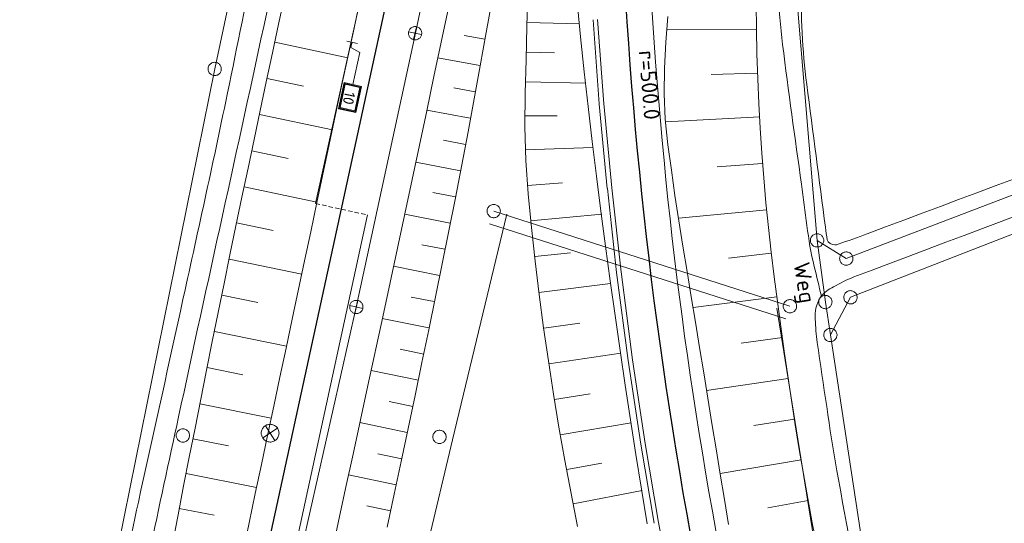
# Model space of a CAD drawing. Header units: metres. Extents: x 3425540 to 3446143, y 5432760 to 5444637.
# Tile 89 of 256: x 3435829 to 3435940, y 5439587 to 5439644. Entities that reach past the tile are written whole.
import ezdxf
from ezdxf.enums import TextEntityAlignment as Align

# ---------------------------------------------------------------- set-up
doc = ezdxf.new("R2010")
doc.units = ezdxf.units.M
doc.linetypes.add('DASHED', pattern=[0.75, 0.5, -0.25])
for name, color, linetype, lineweight in [('B_Bestand', 9, 'Continuous', 18), ('B_Böschung', 9, 'Continuous', 18), ('B_Flurgrenzen', 9, 'Continuous', 18), ('B_Gleisachse', 9, 'Continuous', 25), ('Bestand Kabeltröge', 9, 'Continuous', 18), ('Bestand_Neu_Strecke 3433', 9, 'Continuous', 18), ('Bestand_Neu_Strecke 3443', 9, 'Continuous', 18)]:
    doc.layers.add(name, color=color, linetype=linetype, lineweight=lineweight)
doc.styles.get("Standard").update_dxf_attribs({"font": 'isocpeur.ttf'})

msp = doc.modelspace()

# ---------------------------------------------------------------- linework, layer by layer
at = {"layer": 'B_Bestand'}
for p, q in [((3435879.95, 5439673.34), (3435873.34, 5439642.51)), ((3435873.48, 5439643.23), (3435873.15, 5439641.77)), ((3435873.34, 5439642.51), (3435866.69, 5439611.64)), ((3435872.58, 5439642.66), (3435874.05, 5439642.34)), ((3435866.81, 5439641.35), (3435865.63, 5439641.61)), ((3435866.22, 5439641.48), (3435866.09, 5439640.9)), ((3435866.09, 5439640.9), (3435867.1, 5439640.32)), ((3435866.86, 5439612.39), (3435866.53, 5439610.92)), ((3435866.69, 5439611.64), (3435860.14, 5439582.7)), ((3435865.96, 5439611.82), (3435867.43, 5439611.49)), ((3435857.83, 5439597.98), (3435856.15, 5439596.9)), ((3435856.45, 5439598.28), (3435857.52, 5439596.6))]:
    msp.add_line(p, q, dxfattribs=at)
for points in [[(3435873.15, 5439641.77), (3435873.23, 5439641.75), (3435873.31, 5439641.75), (3435873.39, 5439641.75), (3435873.46, 5439641.76), (3435873.54, 5439641.78), (3435873.61, 5439641.81), (3435873.68, 5439641.85), (3435873.75, 5439641.89), (3435873.81, 5439641.94), (3435873.87, 5439641.99), (3435873.92, 5439642.05), (3435873.96, 5439642.12), (3435874, 5439642.19), (3435874.03, 5439642.26), (3435874.05, 5439642.34), (3435874.06, 5439642.41), (3435874.06, 5439642.49), (3435874.06, 5439642.57), (3435874.05, 5439642.65), (3435874.03, 5439642.72), (3435874, 5439642.8), (3435873.97, 5439642.87), (3435873.92, 5439642.93), (3435873.88, 5439643), (3435873.82, 5439643.05), (3435873.76, 5439643.1), (3435873.69, 5439643.15), (3435873.62, 5439643.18), (3435873.55, 5439643.21), (3435873.48, 5439643.23), (3435873.4, 5439643.24), (3435873.32, 5439643.25), (3435873.24, 5439643.24), (3435873.16, 5439643.23), (3435873.09, 5439643.21), (3435873.01, 5439643.19), (3435872.94, 5439643.15), (3435872.88, 5439643.11), (3435872.82, 5439643.06), (3435872.76, 5439643), (3435872.71, 5439642.94), (3435872.67, 5439642.88), (3435872.63, 5439642.81), (3435872.6, 5439642.74), (3435872.58, 5439642.66), (3435872.57, 5439642.58), (3435872.56, 5439642.5), (3435872.57, 5439642.43), (3435872.58, 5439642.35), (3435872.6, 5439642.27), (3435872.63, 5439642.2), (3435872.66, 5439642.13), (3435872.7, 5439642.06), (3435872.75, 5439642), (3435872.81, 5439641.95), (3435872.87, 5439641.9), (3435872.93, 5439641.85), (3435873, 5439641.82), (3435873.08, 5439641.79), (3435873.15, 5439641.77)], [(3435867.1, 5439640.32), (3435866.3, 5439636.71), (3435865.32, 5439636.93), (3435864.67, 5439633.99), (3435866.63, 5439633.56), (3435867.28, 5439636.5), (3435866.3, 5439636.71)], [(3435867.18, 5439636.43), (3435865.38, 5439636.83), (3435864.76, 5439634.05), (3435866.57, 5439633.65), (3435867.18, 5439636.43)], [(3435867.09, 5439636.37), (3435865.44, 5439636.74), (3435864.86, 5439634.11), (3435866.51, 5439633.75), (3435867.09, 5439636.37)], [(3435866.53, 5439610.92), (3435866.61, 5439610.91), (3435866.69, 5439610.9), (3435866.77, 5439610.91), (3435866.85, 5439610.92), (3435866.92, 5439610.94), (3435866.99, 5439610.97), (3435867.06, 5439611), (3435867.13, 5439611.04), (3435867.19, 5439611.09), (3435867.25, 5439611.15), (3435867.3, 5439611.21), (3435867.34, 5439611.27), (3435867.38, 5439611.34), (3435867.41, 5439611.42), (3435867.43, 5439611.49), (3435867.44, 5439611.57), (3435867.44, 5439611.65), (3435867.44, 5439611.73), (3435867.43, 5439611.8), (3435867.41, 5439611.88), (3435867.38, 5439611.95), (3435867.35, 5439612.02), (3435867.31, 5439612.09), (3435867.26, 5439612.15), (3435867.2, 5439612.21), (3435867.14, 5439612.26), (3435867.08, 5439612.3), (3435867.01, 5439612.34), (3435866.93, 5439612.37), (3435866.86, 5439612.39), (3435866.78, 5439612.4), (3435866.7, 5439612.4), (3435866.62, 5439612.4), (3435866.54, 5439612.39), (3435866.47, 5439612.37), (3435866.4, 5439612.34), (3435866.33, 5439612.31), (3435866.26, 5439612.26), (3435866.2, 5439612.22), (3435866.14, 5439612.16), (3435866.09, 5439612.1), (3435866.05, 5439612.03), (3435866.01, 5439611.96), (3435865.98, 5439611.89), (3435865.96, 5439611.82), (3435865.95, 5439611.74), (3435865.95, 5439611.66), (3435865.95, 5439611.58), (3435865.96, 5439611.5), (3435865.98, 5439611.43), (3435866.01, 5439611.35), (3435866.04, 5439611.28), (3435866.08, 5439611.22), (3435866.13, 5439611.16), (3435866.19, 5439611.1), (3435866.25, 5439611.05), (3435866.31, 5439611.01), (3435866.38, 5439610.97), (3435866.46, 5439610.94), (3435866.53, 5439610.92)], [(3435856.77, 5439596.46), (3435856.88, 5439596.45), (3435856.98, 5439596.44), (3435857.08, 5439596.44), (3435857.19, 5439596.46), (3435857.29, 5439596.49), (3435857.39, 5439596.52), (3435857.48, 5439596.57), (3435857.57, 5439596.63), (3435857.65, 5439596.69), (3435857.73, 5439596.76), (3435857.79, 5439596.84), (3435857.85, 5439596.93), (3435857.9, 5439597.02), (3435857.94, 5439597.12), (3435857.96, 5439597.22), (3435857.98, 5439597.33), (3435857.99, 5439597.43), (3435857.98, 5439597.54), (3435857.97, 5439597.64), (3435857.94, 5439597.74), (3435857.9, 5439597.84), (3435857.86, 5439597.93), (3435857.8, 5439598.02), (3435857.74, 5439598.1), (3435857.66, 5439598.18), (3435857.58, 5439598.24), (3435857.49, 5439598.3), (3435857.4, 5439598.35), (3435857.3, 5439598.39), (3435857.2, 5439598.42), (3435857.1, 5439598.43), (3435857, 5439598.44), (3435856.89, 5439598.43), (3435856.79, 5439598.42), (3435856.69, 5439598.39), (3435856.59, 5439598.36), (3435856.49, 5439598.31), (3435856.41, 5439598.25), (3435856.32, 5439598.19), (3435856.25, 5439598.11), (3435856.18, 5439598.03), (3435856.13, 5439597.95), (3435856.08, 5439597.85), (3435856.04, 5439597.76), (3435856.01, 5439597.66), (3435855.99, 5439597.55), (3435855.99, 5439597.45), (3435855.99, 5439597.34), (3435856.01, 5439597.24), (3435856.03, 5439597.14), (3435856.07, 5439597.04), (3435856.12, 5439596.95), (3435856.17, 5439596.86), (3435856.24, 5439596.78), (3435856.31, 5439596.7), (3435856.39, 5439596.63), (3435856.48, 5439596.58), (3435856.57, 5439596.53), (3435856.67, 5439596.49), (3435856.77, 5439596.46)]]:
    msp.add_lwpolyline(points, dxfattribs=at)
for points, knots in [([(3435828.65, 5439499.64), (3435826.74, 5439500.06), (3435824.82, 5439500.48), (3435822.91, 5439500.91), (3435822.73, 5439500.95), (3435822.56, 5439500.96), (3435822.38, 5439501.08), (3435822.31, 5439501.13), (3435822.26, 5439501.2), (3435822.27, 5439501.26), (3435822.34, 5439501.73), (3435822.6, 5439502.24), (3435822.9, 5439502.69), (3435823.55, 5439503.65), (3435824.25, 5439504.52), (3435824.88, 5439505.47), (3435825.94, 5439507.05), (3435827.05, 5439508.58), (3435827.85, 5439510.32), (3435829.38, 5439513.65), (3435830.18, 5439517.17), (3435830.94, 5439520.69), (3435831.73, 5439524.38), (3435832.56, 5439528.06), (3435833.25, 5439531.76), (3435834.28, 5439537.33), (3435835.27, 5439542.9), (3435836.31, 5439548.46), (3435837.58, 5439555.22), (3435838.82, 5439561.99), (3435840.19, 5439568.73), (3435842.26, 5439578.93), (3435844.48, 5439589.1), (3435846.67, 5439599.27), (3435849.92, 5439614.41), (3435853.31, 5439629.52), (3435856.56, 5439644.65), (3435858.94, 5439655.71), (3435860.83, 5439666.87), (3435863.24, 5439677.92), (3435864.39, 5439683.2), (3435865.7, 5439688.43), (3435866.88, 5439693.7), (3435870.78, 5439711.27), (3435874.7, 5439728.83), (3435878.39, 5439746.44), (3435879.92, 5439753.76), (3435881.38, 5439761.08), (3435882.86, 5439768.41), (3435886.89, 5439788.27), (3435891.46, 5439808.03), (3435894.53, 5439828.09), (3435896.83, 5439843.12), (3435897.53, 5439858.32), (3435899.13, 5439873.43), (3435900.7, 5439888.35), (3435902.36, 5439903.26), (3435904.1, 5439918.16), (3435907.4, 5439946.46), (3435919.75, 5439973.07), (3435923.45, 5440001.45), (3435923.91, 5440004.93), (3435923.98, 5440008.45), (3435923.78, 5440011.94), (3435922.66, 5440031.36), (3435919.9, 5440050.76), (3435918.58, 5440070.18), (3435918.24, 5440075.35), (3435916.98, 5440080.72), (3435918.29, 5440085.74), (3435918.84, 5440087.81), (3435919.38, 5440089.89), (3435919.93, 5440091.96)], [0, 0, 0, 0, 0.009642, 0.009642, 0.009642, 0.010561, 0.010561, 0.010561, 0.010915, 0.010915, 0.010915, 0.013471, 0.013471, 0.013471, 0.019082, 0.019082, 0.019082, 0.028428, 0.028428, 0.028428, 0.046188, 0.046188, 0.046188, 0.064753, 0.064753, 0.064753, 0.092622, 0.092622, 0.092622, 0.126505, 0.126505, 0.126505, 0.177764, 0.177764, 0.177764, 0.254017, 0.254017, 0.254017, 0.309722, 0.309722, 0.309722, 0.336308, 0.336308, 0.336308, 0.424936, 0.424936, 0.424936, 0.461735, 0.461735, 0.461735, 0.561565, 0.561565, 0.561565, 0.636388, 0.636388, 0.636388, 0.710269, 0.710269, 0.710269, 0.850661, 0.850661, 0.850661, 0.867886, 0.867886, 0.867886, 0.963883, 0.963883, 0.963883, 0.98943, 0.98943, 0.98943, 1, 1, 1, 1]), ([(3435914.92, 5440084.99), (3435915.08, 5440082.12), (3435915.23, 5440079.26), (3435915.38, 5440076.4), (3435916.36, 5440058.01), (3435919.17, 5440039.75), (3435920.57, 5440021.4), (3435921.07, 5440014.81), (3435921.27, 5440008.13), (3435920.46, 5440001.55), (3435919.69, 5439995.3), (3435918.3, 5439989.18), (3435916.92, 5439983.05), (3435912.66, 5439964.16), (3435905.65, 5439945.93), (3435902.82, 5439926.78), (3435900.46, 5439910.81), (3435898.91, 5439894.75), (3435897.21, 5439878.71), (3435895.87, 5439866.06), (3435895.08, 5439853.37), (3435893.44, 5439840.75), (3435890.3, 5439816.64), (3435885.46, 5439792.79), (3435880.46, 5439769.01), (3435878.49, 5439759.68), (3435876.53, 5439750.34), (3435874.56, 5439741), (3435872.07, 5439729.19), (3435869.58, 5439717.38), (3435867.08, 5439705.57), (3435865.79, 5439699.46), (3435863.94, 5439693.47), (3435862.68, 5439687.35), (3435861.26, 5439680.48), (3435859.86, 5439673.61), (3435858.46, 5439666.74), (3435856.3, 5439656.09), (3435854.18, 5439645.43), (3435851.98, 5439634.79), (3435850.35, 5439626.91), (3435848.6, 5439619.05), (3435846.88, 5439611.19), (3435845.31, 5439604.01), (3435843.71, 5439596.84), (3435842.14, 5439589.65), (3435840.04, 5439580), (3435838.07, 5439570.32), (3435836.07, 5439560.64), (3435833.7, 5439549.14), (3435831.59, 5439537.6), (3435829.31, 5439526.09), (3435828.53, 5439522.17), (3435827.57, 5439518.31), (3435826.56, 5439514.44), (3435826.04, 5439512.48), (3435825.38, 5439510.51), (3435824.2, 5439508.87), (3435823.04, 5439507.25), (3435821.85, 5439505.68), (3435820.67, 5439504.09), (3435820.13, 5439503.35), (3435819.6, 5439502.63), (3435819.03, 5439501.9), (3435818.94, 5439501.78), (3435818.78, 5439501.68), (3435818.62, 5439501.68), (3435813.25, 5439501.78), (3435807.86, 5439502.21), (3435802.5, 5439502.72), (3435791.04, 5439503.82), (3435779.58, 5439505.03), (3435768.1, 5439506.03), (3435760.65, 5439506.68), (3435753.2, 5439507.33), (3435745.75, 5439507.98)], [0, 0, 0, 0, 0.012862, 0.012862, 0.012862, 0.09549, 0.09549, 0.09549, 0.12519, 0.12519, 0.12519, 0.153358, 0.153358, 0.153358, 0.240119, 0.240119, 0.240119, 0.312518, 0.312518, 0.312518, 0.369573, 0.369573, 0.369573, 0.478618, 0.478618, 0.478618, 0.521434, 0.521434, 0.521434, 0.575603, 0.575603, 0.575603, 0.603636, 0.603636, 0.603636, 0.635105, 0.635105, 0.635105, 0.683871, 0.683871, 0.683871, 0.719978, 0.719978, 0.719978, 0.752963, 0.752963, 0.752963, 0.797304, 0.797304, 0.797304, 0.849968, 0.849968, 0.849968, 0.867869, 0.867869, 0.867869, 0.876919, 0.876919, 0.876919, 0.885803, 0.885803, 0.885803, 0.889887, 0.889887, 0.889887, 0.890587, 0.890587, 0.890587, 0.914748, 0.914748, 0.914748, 0.96644, 0.96644, 0.96644, 1, 1, 1, 1]), ([(3436055.65, 5439941.9), (3436055.34, 5439941.33), (3436055.03, 5439940.76), (3436054.72, 5439940.19), (3436054.21, 5439939.25), (3436053.12, 5439938.72), (3436052.13, 5439938.31), (3436044.94, 5439935.3), (3436037.74, 5439932.77), (3436030.33, 5439930.64), (3436019.53, 5439927.53), (3436008.52, 5439925.45), (3435997.69, 5439922.37), (3435992.78, 5439920.97), (3435988.03, 5439919.34), (3435983.64, 5439916.37), (3435976.67, 5439911.66), (3435971.89, 5439905.21), (3435967.49, 5439898.33), (3435962.18, 5439890.04), (3435957.39, 5439881.79), (3435953.04, 5439873.02), (3435950.07, 5439867.05), (3435947.3, 5439861.16), (3435945.28, 5439854.76), (3435942.79, 5439846.86), (3435941.63, 5439838.81), (3435940.77, 5439830.69), (3435939.98, 5439823.28), (3435941.56, 5439815.62), (3435939.95, 5439808.34), (3435938.7, 5439802.63), (3435937.39, 5439796.93), (3435936.12, 5439791.23), (3435934.84, 5439785.48), (3435933.55, 5439779.75), (3435932.31, 5439774), (3435930.85, 5439767.24), (3435930.31, 5439760.31), (3435929.06, 5439753.51), (3435927.88, 5439747.06), (3435926.67, 5439740.61), (3435925.4, 5439734.18), (3435924.07, 5439727.46), (3435922.62, 5439720.78), (3435921.3, 5439714.06), (3435920.58, 5439710.46), (3435919.93, 5439706.85), (3435919.35, 5439703.22), (3435918.54, 5439698.15), (3435917.89, 5439693.07), (3435917.29, 5439687.97), (3435916.47, 5439681.04), (3435915.79, 5439674.1), (3435915.1, 5439667.15), (3435914.66, 5439662.6), (3435914.3, 5439658.04), (3435914.12, 5439653.48), (3435913.97, 5439649.4), (3435914.21, 5439645.29), (3435914.71, 5439641.22), (3435915.37, 5439635.94), (3435916.09, 5439630.72), (3435916.85, 5439625.47), (3435917.29, 5439622.38), (3435917.53, 5439619.24), (3435918.27, 5439616.21), (3435918.54, 5439615.1), (3435918.82, 5439613.99), (3435919.09, 5439612.88)], [0, 0, 0, 0, 0.004921, 0.004921, 0.004921, 0.013014, 0.013014, 0.013014, 0.071463, 0.071463, 0.071463, 0.156614, 0.156614, 0.156614, 0.195253, 0.195253, 0.195253, 0.256499, 0.256499, 0.256499, 0.330209, 0.330209, 0.330209, 0.380372, 0.380372, 0.380372, 0.442307, 0.442307, 0.442307, 0.498875, 0.498875, 0.498875, 0.543237, 0.543237, 0.543237, 0.587862, 0.587862, 0.587862, 0.640331, 0.640331, 0.640331, 0.690084, 0.690084, 0.690084, 0.742007, 0.742007, 0.742007, 0.76986, 0.76986, 0.76986, 0.808791, 0.808791, 0.808791, 0.861728, 0.861728, 0.861728, 0.8964, 0.8964, 0.8964, 0.927437, 0.927437, 0.927437, 0.967632, 0.967632, 0.967632, 0.991335, 0.991335, 0.991335, 1, 1, 1, 1]), ([(3435990.09, 5439644.53), (3435968.14, 5439636.32), (3435946.2, 5439628.11), (3435924.25, 5439619.9), (3435923.16, 5439619.49), (3435922.07, 5439619.11), (3435920.97, 5439618.72), (3435920.85, 5439618.68), (3435920.72, 5439618.65), (3435920.59, 5439618.65), (3435920.26, 5439618.66), (3435919.79, 5439618.88), (3435919.73, 5439619.22), (3435919.66, 5439619.69), (3435919.6, 5439620.16), (3435919.54, 5439620.63), (3435918.83, 5439625.99), (3435918.12, 5439631.35), (3435917.43, 5439636.73), (3435916.94, 5439640.57), (3435916.77, 5439644.46), (3435916.79, 5439648.32), (3435916.87, 5439661.91), (3435917.87, 5439675.54), (3435920.18, 5439689.05), (3435922.25, 5439701.13), (3435924.43, 5439713.03), (3435926.74, 5439724.99), (3435928.86, 5439736.01), (3435931.21, 5439746.99), (3435933.31, 5439758.02), (3435934.27, 5439763.07), (3435934.51, 5439768.24), (3435935.42, 5439773.29), (3435936.89, 5439781.38), (3435939.41, 5439789.23), (3435941.01, 5439797.31), (3435941.96, 5439802.06), (3435942.7, 5439806.85), (3435943.3, 5439811.66), (3435944.38, 5439820.25), (3435943.69, 5439828.98), (3435944.66, 5439837.59), (3435945.23, 5439842.67), (3435946.32, 5439847.64), (3435947.78, 5439852.58), (3435949.43, 5439858.2), (3435951.73, 5439863.43), (3435954.11, 5439868.78), (3435959.93, 5439881.87), (3435965.83, 5439894.23), (3435975.8, 5439905.41), (3435981.98, 5439912.33), (3435989.82, 5439916.62), (3435998.25, 5439919.25), (3436010.39, 5439923.03), (3436022.81, 5439925.47), (3436034.83, 5439929.44), (3436041.39, 5439931.6), (3436047.94, 5439933.76), (3436054.5, 5439935.92)], [0, 0, 0, 0, 0.153998, 0.153998, 0.153998, 0.161635, 0.161635, 0.161635, 0.162479, 0.162479, 0.162479, 0.164729, 0.164729, 0.164729, 0.167854, 0.167854, 0.167854, 0.203426, 0.203426, 0.203426, 0.228856, 0.228856, 0.228856, 0.31841, 0.31841, 0.31841, 0.398436, 0.398436, 0.398436, 0.472217, 0.472217, 0.472217, 0.505999, 0.505999, 0.505999, 0.560017, 0.560017, 0.560017, 0.591862, 0.591862, 0.591862, 0.648759, 0.648759, 0.648759, 0.682303, 0.682303, 0.682303, 0.720397, 0.720397, 0.720397, 0.813661, 0.813661, 0.813661, 0.871436, 0.871436, 0.871436, 0.95464, 0.95464, 0.95464, 1, 1, 1, 1]), ([(3435954.2, 5439482.2), (3435951.29, 5439489.15), (3435948.38, 5439496.1), (3435945.47, 5439503.04), (3435943.33, 5439508.14), (3435941.55, 5439513.38), (3435939.77, 5439518.62), (3435936.57, 5439528), (3435933.65, 5439537.45), (3435931.06, 5439547.01), (3435928.6, 5439556.05), (3435926.41, 5439565.13), (3435924.48, 5439574.28), (3435923.15, 5439580.57), (3435921.95, 5439586.87), (3435920.83, 5439593.2), (3435919.99, 5439598.01), (3435919.33, 5439602.84), (3435918.62, 5439607.66), (3435918.49, 5439608.53), (3435918.43, 5439609.41), (3435918.38, 5439610.28), (3435918.33, 5439611.12), (3435918.46, 5439611.96), (3435918.99, 5439612.75), (3435919.39, 5439613.33), (3435919.9, 5439613.63), (3435920.46, 5439613.93), (3435921.21, 5439614.33), (3435921.94, 5439614.73), (3435922.73, 5439615.03), (3435944.85, 5439623.36), (3435966.97, 5439631.69), (3435989.09, 5439640.03)], [0, 0, 0, 0, 0.106942, 0.106942, 0.106942, 0.185434, 0.185434, 0.185434, 0.325958, 0.325958, 0.325958, 0.458719, 0.458719, 0.458719, 0.549886, 0.549886, 0.549886, 0.619116, 0.619116, 0.619116, 0.631541, 0.631541, 0.631541, 0.643594, 0.643594, 0.643594, 0.652482, 0.652482, 0.652482, 0.664429, 0.664429, 0.664429, 1, 1, 1, 1])]:
    msp.add_open_spline(points, degree=3, knots=knots, dxfattribs=at)
at = {"layer": 'B_Böschung'}
for p, q in [((3435885.95, 5439643.71), (3435891.81, 5439643.55)), ((3435881.17, 5439641.81), (3435878.84, 5439642.24)), ((3435911.77, 5439642.96), (3435901.66, 5439642.91)), ((3435857.51, 5439641.47), (3435865.73, 5439639.72)), ((3435885.86, 5439640.35), (3435889, 5439640.28)), ((3435880.62, 5439638.85), (3435875.89, 5439639.72)), ((3435911.9, 5439638.01), (3435906.66, 5439637.85)), ((3435856.65, 5439637.4), (3435860.76, 5439636.53)), ((3435885.77, 5439637), (3435892.51, 5439636.88)), ((3435880.08, 5439635.89), (3435877.67, 5439636.33)), ((3435855.79, 5439633.33), (3435864, 5439631.59)), ((3435879.53, 5439632.92), (3435874.64, 5439633.83)), ((3435885.67, 5439633.17), (3435889.3, 5439633.19)), ((3435912.14, 5439633.07), (3435901.52, 5439632.51)), ((3435878.99, 5439629.96), (3435876.5, 5439630.43)), ((3435854.93, 5439629.26), (3435859.03, 5439628.39)), ((3435885.7, 5439629.34), (3435893.36, 5439629.62)), ((3435878.44, 5439627), (3435873.39, 5439627.97)), ((3435912.46, 5439627.83), (3435907.34, 5439627.45)), ((3435885.96, 5439625.34), (3435889.9, 5439625.62)), ((3435854.07, 5439625.19), (3435862.26, 5439623.46)), ((3435877.85, 5439624.05), (3435875.31, 5439624.55)), ((3435912.94, 5439622.61), (3435902.99, 5439621.67)), ((3435853.21, 5439621.12), (3435857.31, 5439620.27)), ((3435877.26, 5439621.1), (3435872.14, 5439622.12)), ((3435886.32, 5439621.36), (3435894.33, 5439622.11)), ((3435876.66, 5439618.15), (3435874.09, 5439618.67)), ((3435886.79, 5439617.33), (3435890.81, 5439617.76)), ((3435852.37, 5439617.05), (3435860.54, 5439615.36)), ((3435913.44, 5439617.7), (3435908.62, 5439617.16)), ((3435876.07, 5439615.2), (3435870.88, 5439616.24)), ((3435887.27, 5439613.29), (3435895.34, 5439614.3)), ((3435851.54, 5439612.97), (3435855.61, 5439612.14)), ((3435875.47, 5439612.25), (3435872.86, 5439612.77)), ((3435914.05, 5439612.81), (3435904.62, 5439611.6)), ((3435874.87, 5439609.29), (3435869.62, 5439610.36)), ((3435850.71, 5439608.9), (3435858.83, 5439607.25)), ((3435887.82, 5439609.27), (3435891.87, 5439609.82)), ((3435914.7, 5439608.21), (3435910.04, 5439607.57)), ((3435874.28, 5439606.34), (3435871.63, 5439606.89)), ((3435888.39, 5439605.25), (3435896.49, 5439606.46)), ((3435849.88, 5439604.82), (3435853.92, 5439604.01)), ((3435873.68, 5439603.39), (3435868.36, 5439604.5)), ((3435915.35, 5439603.61), (3435906.14, 5439602.25)), ((3435889.01, 5439601.24), (3435893.04, 5439601.87)), ((3435849.07, 5439600.74), (3435857.11, 5439599.14)), ((3435873.06, 5439600.45), (3435870.39, 5439601.01)), ((3435916.07, 5439599.02), (3435911.48, 5439598.31)), ((3435872.43, 5439597.5), (3435867.09, 5439598.63)), ((3435889.67, 5439597.23), (3435897.64, 5439598.59)), ((3435848.29, 5439596.81), (3435852.29, 5439596.02)), ((3435871.81, 5439594.56), (3435869.13, 5439595.12)), ((3435916.79, 5439594.43), (3435907.67, 5439592.9)), ((3435890.39, 5439593.35), (3435894.33, 5439594.05)), ((3435847.52, 5439592.88), (3435855.46, 5439591.32)), ((3435871.18, 5439591.61), (3435865.82, 5439592.75)), ((3435891.11, 5439589.46), (3435898.89, 5439590.96)), ((3435846.75, 5439588.95), (3435850.69, 5439588.18)), ((3435870.56, 5439588.67), (3435867.88, 5439589.24)), ((3435917.6, 5439589.86), (3435913.03, 5439589.02))]:
    msp.add_line(p, q, dxfattribs=at)
for points in [[(3435845.97, 5439584.98), (3435846.61, 5439588.24), (3435847.24, 5439591.5), (3435847.88, 5439594.75), (3435848.52, 5439598.01), (3435849.16, 5439601.27), (3435849.81, 5439604.52), (3435850.47, 5439607.78), (3435851.12, 5439611.03), (3435851.79, 5439614.28), (3435852.46, 5439617.53), (3435853.13, 5439620.78), (3435853.81, 5439624.03), (3435854.5, 5439627.28), (3435855.18, 5439630.53), (3435855.87, 5439633.77), (3435856.55, 5439637.02), (3435857.24, 5439640.27), (3435857.93, 5439643.51), (3435858.63, 5439646.76)], [(3435891.61, 5439586.92), (3435890.88, 5439590.64), (3435890.18, 5439594.37), (3435889.52, 5439598.1), (3435888.91, 5439601.83), (3435888.33, 5439605.57), (3435887.79, 5439609.32), (3435887.29, 5439613.07), (3435886.83, 5439616.83), (3435886.41, 5439620.6), (3435886.04, 5439624.38), (3435885.78, 5439628.16), (3435885.68, 5439631.94), (3435885.72, 5439635.73), (3435885.81, 5439639.51), (3435885.91, 5439643.3), (3435886.03, 5439647.08)], [(3435853.93, 5439584.06), (3435854.62, 5439587.34), (3435855.31, 5439590.62), (3435856.01, 5439593.9), (3435856.7, 5439597.18), (3435857.39, 5439600.46), (3435858.08, 5439603.74), (3435858.78, 5439607.01), (3435859.47, 5439610.29), (3435860.86, 5439616.85), (3435861.55, 5439620.13), (3435862.25, 5439623.41), (3435863.64, 5439629.96), (3435865.04, 5439636.52), (3435865.74, 5439639.8), (3435866.44, 5439643.07), (3435867.14, 5439646.35)], [(3435881.99, 5439646.28), (3435881.32, 5439642.56), (3435880.65, 5439638.83), (3435879.97, 5439635.1), (3435879.28, 5439631.38), (3435878.57, 5439627.66), (3435877.85, 5439623.94), (3435877.12, 5439620.22), (3435876.37, 5439616.51), (3435875.62, 5439612.8), (3435874.86, 5439609.09), (3435874.09, 5439605.38), (3435873.32, 5439601.67), (3435872.54, 5439597.97), (3435871.76, 5439594.26), (3435870.97, 5439590.56), (3435870.18, 5439586.85)], [(3435899.47, 5439587.22), (3435898.82, 5439591.12), (3435898.19, 5439595.03), (3435897.58, 5439598.94), (3435896.99, 5439602.85), (3435896.41, 5439606.76), (3435895.85, 5439610.68), (3435895.3, 5439614.6), (3435894.76, 5439618.52), (3435894.24, 5439622.45), (3435893.74, 5439626.37), (3435893.26, 5439630.3), (3435892.8, 5439634.22), (3435892.36, 5439638.16), (3435891.94, 5439642.09), (3435891.56, 5439646.04)], [(3435918.59, 5439584.59), (3435918.05, 5439587.34), (3435917.54, 5439590.09), (3435917.05, 5439592.85), (3435916.59, 5439595.61), (3435916.14, 5439598.37), (3435915.72, 5439601.14), (3435915.3, 5439603.91), (3435914.9, 5439606.69), (3435914.51, 5439609.47), (3435914.13, 5439612.25), (3435913.76, 5439615.04), (3435913.42, 5439617.82), (3435913.11, 5439620.61), (3435912.84, 5439623.4), (3435912.59, 5439626.19), (3435912.37, 5439628.98), (3435912.19, 5439631.78), (3435912.04, 5439634.57), (3435911.91, 5439637.37), (3435911.82, 5439640.17), (3435911.76, 5439642.98), (3435911.75, 5439645.78)], [(3435877.08, 5439645.37), (3435876.26, 5439641.5), (3435875.44, 5439637.63), (3435874.63, 5439633.75), (3435873.81, 5439629.88), (3435872.98, 5439626.01), (3435872.16, 5439622.14), (3435871.33, 5439618.27), (3435870.49, 5439614.4), (3435869.66, 5439610.53), (3435867.99, 5439602.79), (3435867.15, 5439598.93), (3435866.32, 5439595.06), (3435865.49, 5439591.19), (3435864.66, 5439587.32), (3435862.99, 5439579.58), (3435861.33, 5439571.84), (3435859.66, 5439564.1)], [(3435901.77, 5439644.36), (3435901.55, 5439641.47), (3435901.39, 5439638.57), (3435901.36, 5439635.68), (3435901.48, 5439632.8), (3435901.79, 5439629.93), (3435902.18, 5439627.06), (3435902.59, 5439624.21), (3435903.03, 5439621.35), (3435903.49, 5439618.5), (3435903.96, 5439615.65), (3435904.42, 5439612.79), (3435904.89, 5439609.94), (3435905.35, 5439607.09), (3435905.82, 5439604.24), (3435906.28, 5439601.38), (3435906.74, 5439598.53), (3435907.21, 5439595.68), (3435907.68, 5439592.83), (3435908.15, 5439589.98), (3435908.62, 5439587.14)]]:
    msp.add_lwpolyline(points, dxfattribs=at)
at = {"layer": 'B_Flurgrenzen'}
for p, q in [((3435850.74, 5439638.47), (3435877.71, 5439764.68)), ((3435918.6, 5439619.15), (3435916.17, 5439648.35)), ((3435825.36, 5439512.84), (3435850.74, 5439638.47)), ((3435966.96, 5439634.33), (3435921.88, 5439617.11)), ((3435969.02, 5439630.94), (3435922.36, 5439612.74)), ((3435882.17, 5439622.46), (3435915.54, 5439611.74)), ((3435919.53, 5439612.21), (3435918.6, 5439619.15)), ((3435921.88, 5439617.11), (3435918.6, 5439619.15)), ((3435920.09, 5439608.5), (3435919.53, 5439612.21)), ((3435922.36, 5439612.74), (3435920.09, 5439608.5)), ((3435920.09, 5439608.5), (3435924.4, 5439580.24))]:
    msp.add_line(p, q, dxfattribs=at)
for points in [[(3435850.77, 5439637.72), (3435850.87, 5439637.73), (3435850.95, 5439637.75), (3435851.05, 5439637.78), (3435851.13, 5439637.83), (3435851.2, 5439637.88), (3435851.28, 5439637.95), (3435851.34, 5439638.01), (3435851.39, 5439638.09), (3435851.43, 5439638.18), (3435851.46, 5439638.27), (3435851.48, 5439638.36), (3435851.48, 5439638.45), (3435851.48, 5439638.55), (3435851.46, 5439638.64), (3435851.43, 5439638.73), (3435851.4, 5439638.82), (3435851.35, 5439638.9), (3435851.29, 5439638.97), (3435851.23, 5439639.03), (3435851.15, 5439639.09), (3435851.07, 5439639.14), (3435850.98, 5439639.17), (3435850.89, 5439639.2), (3435850.8, 5439639.21), (3435850.7, 5439639.22), (3435850.61, 5439639.2), (3435850.52, 5439639.18), (3435850.43, 5439639.15), (3435850.35, 5439639.1), (3435850.27, 5439639.05), (3435850.2, 5439638.98), (3435850.14, 5439638.92), (3435850.09, 5439638.84), (3435850.04, 5439638.75), (3435850.02, 5439638.66), (3435850, 5439638.57), (3435849.99, 5439638.48), (3435850, 5439638.38), (3435850.01, 5439638.29), (3435850.04, 5439638.2), (3435850.07, 5439638.12), (3435850.12, 5439638.04), (3435850.18, 5439637.96), (3435850.25, 5439637.9), (3435850.33, 5439637.84), (3435850.41, 5439637.79), (3435850.49, 5439637.76), (3435850.59, 5439637.73), (3435850.68, 5439637.72), (3435850.77, 5439637.72)], [(3435882.92, 5439622.46), (3435882.91, 5439622.55), (3435882.89, 5439622.64), (3435882.87, 5439622.73), (3435882.82, 5439622.82), (3435882.77, 5439622.89), (3435882.71, 5439622.97), (3435882.65, 5439623.03), (3435882.57, 5439623.09), (3435882.49, 5439623.13), (3435882.4, 5439623.16), (3435882.31, 5439623.19), (3435882.22, 5439623.2), (3435882.12, 5439623.2), (3435882.03, 5439623.19), (3435881.94, 5439623.16), (3435881.85, 5439623.13), (3435881.77, 5439623.09), (3435881.69, 5439623.03), (3435881.63, 5439622.97), (3435881.57, 5439622.89), (3435881.51, 5439622.82), (3435881.47, 5439622.73), (3435881.44, 5439622.64), (3435881.42, 5439622.55), (3435881.42, 5439622.46), (3435881.42, 5439622.36), (3435881.44, 5439622.27), (3435881.47, 5439622.18), (3435881.51, 5439622.1), (3435881.57, 5439622.02), (3435881.63, 5439621.94), (3435881.69, 5439621.88), (3435881.77, 5439621.82), (3435881.85, 5439621.78), (3435881.94, 5439621.75), (3435882.03, 5439621.72), (3435882.12, 5439621.71), (3435882.22, 5439621.71), (3435882.31, 5439621.72), (3435882.4, 5439621.75), (3435882.49, 5439621.78), (3435882.57, 5439621.82), (3435882.65, 5439621.88), (3435882.71, 5439621.94), (3435882.77, 5439622.02), (3435882.82, 5439622.1), (3435882.87, 5439622.18), (3435882.89, 5439622.27), (3435882.91, 5439622.36), (3435882.92, 5439622.46)], [(3435919.35, 5439619.15), (3435919.34, 5439619.24), (3435919.32, 5439619.33), (3435919.29, 5439619.43), (3435919.25, 5439619.51), (3435919.2, 5439619.59), (3435919.14, 5439619.66), (3435919.08, 5439619.73), (3435919, 5439619.78), (3435918.92, 5439619.83), (3435918.83, 5439619.86), (3435918.74, 5439619.88), (3435918.64, 5439619.89), (3435918.55, 5439619.89), (3435918.46, 5439619.88), (3435918.37, 5439619.86), (3435918.28, 5439619.83), (3435918.2, 5439619.78), (3435918.12, 5439619.73), (3435918.05, 5439619.66), (3435918, 5439619.59), (3435917.94, 5439619.51), (3435917.9, 5439619.43), (3435917.87, 5439619.33), (3435917.85, 5439619.24), (3435917.85, 5439619.15), (3435917.85, 5439619.06), (3435917.87, 5439618.97), (3435917.9, 5439618.87), (3435917.94, 5439618.79), (3435918, 5439618.71), (3435918.05, 5439618.64), (3435918.12, 5439618.57), (3435918.2, 5439618.52), (3435918.28, 5439618.47), (3435918.37, 5439618.44), (3435918.46, 5439618.42), (3435918.55, 5439618.41), (3435918.64, 5439618.41), (3435918.74, 5439618.42), (3435918.83, 5439618.44), (3435918.92, 5439618.47), (3435919, 5439618.52), (3435919.08, 5439618.57), (3435919.14, 5439618.64), (3435919.2, 5439618.71), (3435919.25, 5439618.79), (3435919.29, 5439618.87), (3435919.32, 5439618.97), (3435919.34, 5439619.06), (3435919.35, 5439619.15)], [(3435922.63, 5439617.11), (3435922.62, 5439617.2), (3435922.61, 5439617.29), (3435922.58, 5439617.39), (3435922.54, 5439617.47), (3435922.48, 5439617.54), (3435922.42, 5439617.62), (3435922.36, 5439617.69), (3435922.28, 5439617.74), (3435922.2, 5439617.79), (3435922.11, 5439617.82), (3435922.02, 5439617.84), (3435921.93, 5439617.85), (3435921.83, 5439617.85), (3435921.74, 5439617.84), (3435921.65, 5439617.82), (3435921.56, 5439617.79), (3435921.48, 5439617.74), (3435921.4, 5439617.69), (3435921.34, 5439617.62), (3435921.28, 5439617.54), (3435921.22, 5439617.47), (3435921.18, 5439617.39), (3435921.15, 5439617.29), (3435921.14, 5439617.2), (3435921.13, 5439617.11), (3435921.14, 5439617.01), (3435921.15, 5439616.92), (3435921.18, 5439616.83), (3435921.22, 5439616.75), (3435921.28, 5439616.67), (3435921.34, 5439616.59), (3435921.4, 5439616.53), (3435921.48, 5439616.48), (3435921.56, 5439616.43), (3435921.65, 5439616.4), (3435921.74, 5439616.38), (3435921.83, 5439616.36), (3435921.93, 5439616.36), (3435922.02, 5439616.38), (3435922.11, 5439616.4), (3435922.2, 5439616.43), (3435922.28, 5439616.48), (3435922.36, 5439616.53), (3435922.42, 5439616.59), (3435922.48, 5439616.67), (3435922.54, 5439616.75), (3435922.58, 5439616.83), (3435922.61, 5439616.92), (3435922.62, 5439617.01), (3435922.63, 5439617.11)], [(3435921.67, 5439613.04), (3435921.64, 5439612.95), (3435921.62, 5439612.86), (3435921.61, 5439612.77), (3435921.61, 5439612.67), (3435921.63, 5439612.58), (3435921.66, 5439612.49), (3435921.69, 5439612.4), (3435921.74, 5439612.32), (3435921.79, 5439612.25), (3435921.86, 5439612.18), (3435921.94, 5439612.13), (3435922.02, 5439612.08), (3435922.1, 5439612.04), (3435922.2, 5439612.01), (3435922.29, 5439612), (3435922.38, 5439611.99), (3435922.47, 5439612), (3435922.57, 5439612.02), (3435922.65, 5439612.05), (3435922.74, 5439612.1), (3435922.81, 5439612.15), (3435922.89, 5439612.21), (3435922.95, 5439612.28), (3435923, 5439612.36), (3435923.05, 5439612.44), (3435923.08, 5439612.53), (3435923.1, 5439612.62), (3435923.11, 5439612.72), (3435923.1, 5439612.81), (3435923.09, 5439612.9), (3435923.06, 5439612.99), (3435923.03, 5439613.08), (3435922.98, 5439613.16), (3435922.92, 5439613.24), (3435922.85, 5439613.3), (3435922.78, 5439613.36), (3435922.7, 5439613.4), (3435922.61, 5439613.44), (3435922.52, 5439613.47), (3435922.43, 5439613.48), (3435922.34, 5439613.49), (3435922.24, 5439613.48), (3435922.15, 5439613.46), (3435922.07, 5439613.43), (3435921.98, 5439613.38), (3435921.9, 5439613.33), (3435921.83, 5439613.27), (3435921.77, 5439613.2), (3435921.71, 5439613.13), (3435921.67, 5439613.04)], [(3435916.29, 5439611.74), (3435916.28, 5439611.83), (3435916.26, 5439611.92), (3435916.24, 5439612.01), (3435916.19, 5439612.1), (3435916.14, 5439612.17), (3435916.08, 5439612.25), (3435916.02, 5439612.31), (3435915.94, 5439612.37), (3435915.86, 5439612.41), (3435915.77, 5439612.44), (3435915.68, 5439612.47), (3435915.59, 5439612.48), (3435915.49, 5439612.48), (3435915.4, 5439612.47), (3435915.31, 5439612.44), (3435915.22, 5439612.41), (3435915.14, 5439612.37), (3435915.06, 5439612.31), (3435915, 5439612.25), (3435914.94, 5439612.17), (3435914.88, 5439612.1), (3435914.84, 5439612.01), (3435914.81, 5439611.92), (3435914.79, 5439611.83), (3435914.79, 5439611.74), (3435914.79, 5439611.64), (3435914.81, 5439611.55), (3435914.84, 5439611.46), (3435914.88, 5439611.38), (3435914.94, 5439611.3), (3435915, 5439611.22), (3435915.06, 5439611.16), (3435915.14, 5439611.1), (3435915.22, 5439611.06), (3435915.31, 5439611.03), (3435915.4, 5439611), (3435915.49, 5439610.99), (3435915.59, 5439610.99), (3435915.68, 5439611), (3435915.77, 5439611.03), (3435915.86, 5439611.06), (3435915.94, 5439611.1), (3435916.02, 5439611.16), (3435916.08, 5439611.22), (3435916.14, 5439611.3), (3435916.19, 5439611.38), (3435916.24, 5439611.46), (3435916.26, 5439611.55), (3435916.28, 5439611.64), (3435916.29, 5439611.74)], [(3435920.27, 5439612.33), (3435920.25, 5439612.42), (3435920.22, 5439612.5), (3435920.17, 5439612.59), (3435920.12, 5439612.67), (3435920.05, 5439612.73), (3435919.98, 5439612.8), (3435919.91, 5439612.85), (3435919.82, 5439612.89), (3435919.73, 5439612.93), (3435919.64, 5439612.94), (3435919.55, 5439612.95), (3435919.45, 5439612.95), (3435919.36, 5439612.93), (3435919.27, 5439612.91), (3435919.19, 5439612.87), (3435919.1, 5439612.82), (3435919.03, 5439612.76), (3435918.96, 5439612.7), (3435918.91, 5439612.63), (3435918.86, 5439612.54), (3435918.82, 5439612.46), (3435918.8, 5439612.37), (3435918.78, 5439612.27), (3435918.78, 5439612.18), (3435918.79, 5439612.08), (3435918.81, 5439611.99), (3435918.84, 5439611.91), (3435918.89, 5439611.82), (3435918.94, 5439611.74), (3435919, 5439611.68), (3435919.08, 5439611.61), (3435919.15, 5439611.56), (3435919.23, 5439611.52), (3435919.32, 5439611.48), (3435919.42, 5439611.47), (3435919.51, 5439611.46), (3435919.6, 5439611.46), (3435919.7, 5439611.48), (3435919.79, 5439611.51), (3435919.87, 5439611.54), (3435919.95, 5439611.59), (3435920.03, 5439611.65), (3435920.09, 5439611.71), (3435920.15, 5439611.79), (3435920.19, 5439611.87), (3435920.23, 5439611.96), (3435920.26, 5439612.04), (3435920.27, 5439612.14), (3435920.28, 5439612.23), (3435920.27, 5439612.33)], [(3435920.52, 5439609.11), (3435920.44, 5439609.16), (3435920.36, 5439609.19), (3435920.26, 5439609.23), (3435920.17, 5439609.24), (3435920.08, 5439609.24), (3435919.98, 5439609.24), (3435919.89, 5439609.22), (3435919.8, 5439609.19), (3435919.72, 5439609.15), (3435919.64, 5439609.09), (3435919.57, 5439609.03), (3435919.51, 5439608.96), (3435919.45, 5439608.88), (3435919.41, 5439608.8), (3435919.38, 5439608.71), (3435919.35, 5439608.62), (3435919.34, 5439608.53), (3435919.34, 5439608.44), (3435919.36, 5439608.35), (3435919.38, 5439608.25), (3435919.42, 5439608.17), (3435919.46, 5439608.08), (3435919.52, 5439608.01), (3435919.58, 5439607.94), (3435919.66, 5439607.88), (3435919.74, 5439607.83), (3435919.82, 5439607.8), (3435919.92, 5439607.77), (3435920.01, 5439607.75), (3435920.1, 5439607.75), (3435920.2, 5439607.76), (3435920.29, 5439607.77), (3435920.37, 5439607.8), (3435920.46, 5439607.84), (3435920.54, 5439607.9), (3435920.61, 5439607.96), (3435920.67, 5439608.03), (3435920.72, 5439608.11), (3435920.77, 5439608.19), (3435920.8, 5439608.28), (3435920.83, 5439608.37), (3435920.84, 5439608.46), (3435920.84, 5439608.55), (3435920.82, 5439608.64), (3435920.79, 5439608.74), (3435920.76, 5439608.82), (3435920.72, 5439608.91), (3435920.66, 5439608.98), (3435920.59, 5439609.05), (3435920.52, 5439609.11)], [(3435847.91, 5439597.18), (3435847.9, 5439597.27), (3435847.88, 5439597.36), (3435847.86, 5439597.45), (3435847.81, 5439597.54), (3435847.76, 5439597.61), (3435847.7, 5439597.69), (3435847.64, 5439597.75), (3435847.56, 5439597.81), (3435847.48, 5439597.85), (3435847.39, 5439597.88), (3435847.3, 5439597.91), (3435847.21, 5439597.92), (3435847.11, 5439597.92), (3435847.02, 5439597.91), (3435846.93, 5439597.88), (3435846.84, 5439597.85), (3435846.76, 5439597.81), (3435846.68, 5439597.75), (3435846.62, 5439597.69), (3435846.56, 5439597.61), (3435846.5, 5439597.54), (3435846.46, 5439597.45), (3435846.43, 5439597.36), (3435846.41, 5439597.27), (3435846.41, 5439597.18), (3435846.41, 5439597.08), (3435846.43, 5439596.99), (3435846.46, 5439596.9), (3435846.5, 5439596.82), (3435846.56, 5439596.74), (3435846.62, 5439596.66), (3435846.68, 5439596.6), (3435846.76, 5439596.54), (3435846.84, 5439596.5), (3435846.93, 5439596.47), (3435847.02, 5439596.44), (3435847.11, 5439596.43), (3435847.21, 5439596.43), (3435847.3, 5439596.44), (3435847.39, 5439596.47), (3435847.48, 5439596.5), (3435847.56, 5439596.54), (3435847.64, 5439596.6), (3435847.7, 5439596.66), (3435847.76, 5439596.74), (3435847.81, 5439596.82), (3435847.86, 5439596.9), (3435847.88, 5439596.99), (3435847.9, 5439597.08), (3435847.91, 5439597.18)], [(3435876.81, 5439597.02), (3435876.8, 5439597.11), (3435876.78, 5439597.2), (3435876.76, 5439597.29), (3435876.71, 5439597.38), (3435876.66, 5439597.45), (3435876.6, 5439597.53), (3435876.54, 5439597.59), (3435876.46, 5439597.65), (3435876.38, 5439597.69), (3435876.29, 5439597.72), (3435876.2, 5439597.75), (3435876.11, 5439597.76), (3435876.01, 5439597.76), (3435875.92, 5439597.75), (3435875.83, 5439597.72), (3435875.74, 5439597.69), (3435875.66, 5439597.65), (3435875.58, 5439597.59), (3435875.52, 5439597.53), (3435875.46, 5439597.45), (3435875.4, 5439597.38), (3435875.36, 5439597.29), (3435875.33, 5439597.2), (3435875.31, 5439597.11), (3435875.31, 5439597.02), (3435875.31, 5439596.92), (3435875.33, 5439596.83), (3435875.36, 5439596.74), (3435875.4, 5439596.66), (3435875.46, 5439596.58), (3435875.52, 5439596.5), (3435875.58, 5439596.44), (3435875.66, 5439596.38), (3435875.74, 5439596.34), (3435875.83, 5439596.31), (3435875.92, 5439596.28), (3435876.01, 5439596.27), (3435876.11, 5439596.27), (3435876.2, 5439596.28), (3435876.29, 5439596.31), (3435876.38, 5439596.34), (3435876.46, 5439596.38), (3435876.54, 5439596.44), (3435876.6, 5439596.5), (3435876.66, 5439596.58), (3435876.71, 5439596.66), (3435876.76, 5439596.74), (3435876.78, 5439596.83), (3435876.8, 5439596.92), (3435876.81, 5439597.02)]]:
    msp.add_lwpolyline(points, dxfattribs=at)
at = {"layer": 'B_Gleisachse'}
msp.add_line((3435882.37, 5439702.46), (3435830.86, 5439466.05), dxfattribs=at)
msp.add_arc((3436396.13, 5439676.19), 500, 175.6355, 193.4698, dxfattribs=at)
at = {"layer": 'Bestand Kabeltröge'}
for p, q in [((3435893.37, 5439644.01), (3435894.06, 5439634.52)), ((3435893.87, 5439644.05), (3435894.56, 5439634.55)), ((3435894.06, 5439634.51), (3435894.96, 5439625.01)), ((3435894.56, 5439634.56), (3435895.46, 5439625.06)), ((3435894.97, 5439625), (3435896.01, 5439615.54)), ((3435895.46, 5439625.06), (3435896.51, 5439615.59)), ((3435877.52, 5439596.67), (3435883.63, 5439622.11)), ((3435881.71, 5439621.03), (3435915.08, 5439610.31)), ((3435896.01, 5439615.53), (3435897.32, 5439605.62)), ((3435896.51, 5439615.6), (3435897.81, 5439605.68)), ((3435914.06, 5439611.5), (3435919.22, 5439579.46)), ((3435897.32, 5439605.61), (3435898.74, 5439596.19)), ((3435897.81, 5439605.69), (3435899.24, 5439596.27)), ((3435853.27, 5439494.91), (3435877.52, 5439596.67)), ((3435898.74, 5439596.19), (3435900.26, 5439587.28)), ((3435899.24, 5439596.27), (3435900.75, 5439587.37)), ((3435900.75, 5439587.37), (3435902.44, 5439578.42))]:
    msp.add_line(p, q, dxfattribs=at)
at = {"layer": 'Bestand_Neu_Strecke 3433', "linetype": 'DASHED'}
msp.add_line((3435862.1, 5439623.3), (3435867.97, 5439622.02), dxfattribs=at)
at = {"layer": 'Bestand_Neu_Strecke 3433'}
msp.add_line((3435867.97, 5439622.02), (3435780.11, 5439217.39), dxfattribs=at)
at = {"layer": 'Bestand_Neu_Strecke 3433', "flags": 128}
msp.add_lwpolyline([(3435879.57, 5439702.77), (3435862.11, 5439623.31)], dxfattribs=at)
at = {"layer": 'Bestand_Neu_Strecke 3443', "linetype": 'Continuous', "lineweight": 15}
msp.add_arc((3436396.13, 5439676.19), 497.1, 177.1015, 193.4698, dxfattribs=at)

# ---------------------------------------------------------------- texts
at = {"layer": 'B_Bestand'}
for s, height, rotation, p in [('r=500.0', 1.8, 274.552, (3435899.71, 5439636.66)), ('10', 1.2, 258.0218, (3435865.87, 5439635.17))]:
    msp.add_text(s, height=height, rotation=rotation, dxfattribs=at).set_placement(p, align=Align.MIDDLE)
msp.add_text('Weg', height=1.8, rotation=279.1489, dxfattribs=at).set_placement((3435915.94, 5439616.54))

doc.saveas('drawing.dxf')
